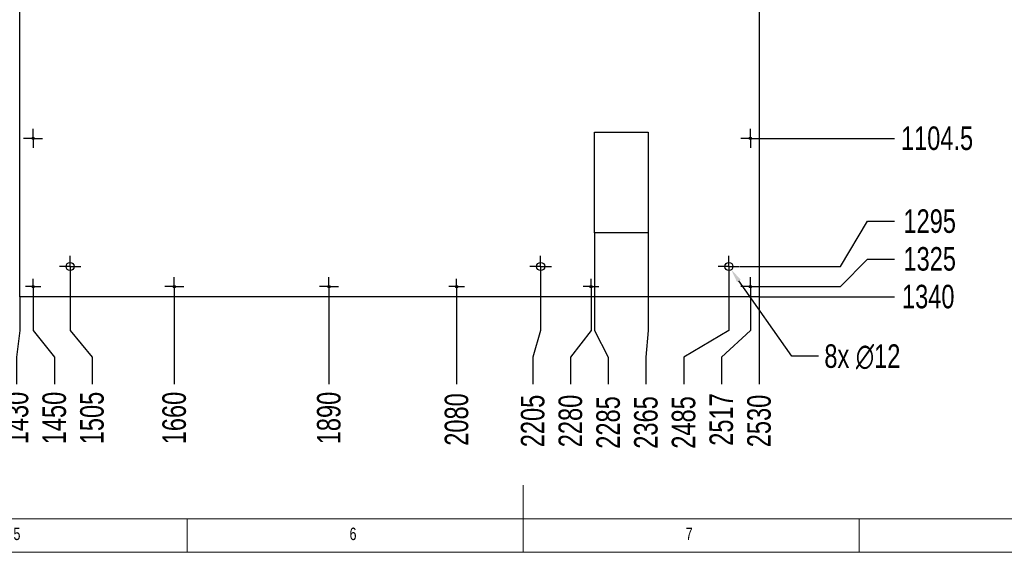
# Model space of a CAD drawing. Header units: millimetres. Extents: x 3 to 589, y 5 to 415.
# Tile 4 of 9: x 222 to 369, y 5 to 84. Entities that reach past the tile are written whole.
import ezdxf

# ---------------------------------------------------------------- set-up
doc = ezdxf.new("R2010")
doc.units = ezdxf.units.MM
doc.header["$PDSIZE"] = -1
doc.linetypes.add('CENTERX2', pattern=[20.32, 12.7, -2.54, 2.54, -2.54])
for name, color, linetype in [('COTES', 1, 'Continuous'), ('GRAVURES', 9, 'Continuous'), ('NOTES', 6, 'Continuous'), ('TRAIT-MIXTES', 3, 'CENTERX2')]:
    doc.layers.add(name, color=color, linetype=linetype)
doc.layers.add('TRAIT-FORT', color=4, linetype='Continuous', lineweight=25)
doc.styles.add('SLDTEXTSTYLE0', font='TXT', dxfattribs={"width": 0.75})
doc.dimstyles.new('SLDDIMSTYLE1', dxfattribs={"dimtxt": 3.5, "dimasz": 2, "dimexe": 0, "dimexo": 0.0625, "dimgap": 0.875, "dimtad": 0, "dimtih": 1, "dimtoh": 1, "dimlfac": 10, "dimrnd": 1e-09, "dimzin": 12, "dimdsep": 46, "dimtxsty": 'SLDTEXTSTYLE0', "dimsah": 1, "dimcen": 0.09, "dimadec": 0, "dimazin": 3, "dimtfac": 1, "dimtofl": 0, "dimtmove": 0, "dimatfit": 3, "dimfxl": 1, "dimfrac": 2, "dimtolj": 1, "dimtzin": 12, "dimarcsym": 0})
doc.dimstyles.new('SLDDIMSTYLE2', dxfattribs={"dimtxt": 3.5, "dimasz": 2, "dimexe": 0, "dimexo": 0.0625, "dimgap": 0.875, "dimtad": 0, "dimtih": 1, "dimtoh": 1, "dimlfac": 10, "dimrnd": 1e-09, "dimzin": 12, "dimdsep": 46, "dimtxsty": 'SLDTEXTSTYLE0', "dimsah": 1, "dimcen": 0, "dimadec": 0, "dimazin": 3, "dimtfac": 1, "dimtofl": 0, "dimtmove": 0, "dimatfit": 3, "dimfxl": 1, "dimfrac": 2, "dimtolj": 1, "dimtzin": 12, "dimarcsym": 0})

# ---------------------------------------------------------------- blocks, each defined once
blk = doc.blocks.new('_D_38')
at = {"layer": 'COTES', "color": 0, "lineweight": -2, "transparency": 16777216}
for p, q in [((222.09, 42.95), (222.09, 38)), ((222.09, 38), (221.64, 34)), ((221.64, 34), (221.64, 30))]:
    blk.add_line(p, q, dxfattribs=at)
at = {"layer": 'Defpoints', "color": 0, "transparency": 16777216}
for p in [(79.09, 43.01), (222.09, 43.01), (221.64, 30)]:
    blk.add_point(p, dxfattribs=at)
at = {"layer": 'COTES', "color": 0, "transparency": 16777216, "insert": (221.64, 24.97), "char_height": 3.5, "attachment_point": 5, "rotation": 90, "style": 'SLDTEXTSTYLE0'}
blk.add_mtext('\\A1;1430', dxfattribs=at)
blk = doc.blocks.new('_D_39')
at = {"layer": 'COTES', "color": 0, "lineweight": -2, "transparency": 16777216}
for p, q in [((224.09, 43.29), (224.09, 38)), ((224.09, 38), (227.25, 34)), ((227.25, 34), (227.25, 30))]:
    blk.add_line(p, q, dxfattribs=at)
at = {"layer": 'Defpoints', "color": 0, "transparency": 16777216}
for p in [(79.09, 43.01), (224.09, 43.35), (227.25, 30)]:
    blk.add_point(p, dxfattribs=at)
at = {"layer": 'COTES', "color": 0, "transparency": 16777216, "insert": (227.25, 24.97), "char_height": 3.5, "attachment_point": 5, "rotation": 90, "style": 'SLDTEXTSTYLE0'}
blk.add_mtext('\\A1;1450', dxfattribs=at)
blk = doc.blocks.new('_D_40')
at = {"layer": 'COTES', "color": 0, "lineweight": -2, "transparency": 16777216}
for p, q in [((229.59, 45.85), (229.59, 38)), ((229.59, 38), (232.86, 34)), ((232.86, 34), (232.86, 30))]:
    blk.add_line(p, q, dxfattribs=at)
at = {"layer": 'Defpoints', "color": 0, "transparency": 16777216}
for p in [(229.59, 45.91), (79.09, 43.01), (232.86, 30)]:
    blk.add_point(p, dxfattribs=at)
at = {"layer": 'COTES', "color": 0, "transparency": 16777216, "insert": (232.86, 24.97), "char_height": 3.5, "attachment_point": 5, "rotation": 90, "style": 'SLDTEXTSTYLE0'}
blk.add_mtext('\\A1;1505', dxfattribs=at)
blk = doc.blocks.new('_D_41')
at = {"layer": 'COTES', "color": 0, "lineweight": -2, "transparency": 16777216}
blk.add_line((245.09, 43.04), (245.09, 30), dxfattribs=at)
at = {"layer": 'Defpoints', "color": 0, "transparency": 16777216}
for p in [(79.09, 43.01), (245.09, 43.1), (245.09, 30)]:
    blk.add_point(p, dxfattribs=at)
at = {"layer": 'COTES', "color": 0, "transparency": 16777216, "insert": (245.09, 24.97), "char_height": 3.5, "attachment_point": 5, "rotation": 90, "style": 'SLDTEXTSTYLE0'}
blk.add_mtext('\\A1;1660', dxfattribs=at)
blk = doc.blocks.new('_D_42')
at = {"layer": 'COTES', "color": 0, "lineweight": -2, "transparency": 16777216}
blk.add_line((268.09, 43.04), (268.09, 30), dxfattribs=at)
at = {"layer": 'Defpoints', "color": 0, "transparency": 16777216}
for p in [(79.09, 43.01), (268.09, 43.1), (268.09, 30)]:
    blk.add_point(p, dxfattribs=at)
at = {"layer": 'COTES', "color": 0, "transparency": 16777216, "insert": (268.09, 24.97), "char_height": 3.5, "attachment_point": 5, "rotation": 90, "style": 'SLDTEXTSTYLE0'}
blk.add_mtext('\\A1;1890', dxfattribs=at)
blk = doc.blocks.new('_D_43')
at = {"layer": 'COTES', "color": 0, "lineweight": -2, "transparency": 16777216}
blk.add_line((287.09, 43.29), (287.09, 30), dxfattribs=at)
at = {"layer": 'Defpoints', "color": 0, "transparency": 16777216}
for p in [(79.09, 43.01), (287.09, 43.35), (287.09, 30)]:
    blk.add_point(p, dxfattribs=at)
at = {"layer": 'COTES', "color": 0, "transparency": 16777216, "insert": (287.09, 24.75), "char_height": 3.5, "attachment_point": 5, "rotation": 90, "style": 'SLDTEXTSTYLE0'}
blk.add_mtext('\\A1;2080', dxfattribs=at)
blk = doc.blocks.new('_D_44')
at = {"layer": 'COTES', "color": 0, "lineweight": -2, "transparency": 16777216}
for p, q in [((299.59, 45.85), (299.59, 38)), ((299.59, 38), (298.42, 34)), ((298.42, 34), (298.42, 30))]:
    blk.add_line(p, q, dxfattribs=at)
at = {"layer": 'Defpoints', "color": 0, "transparency": 16777216}
for p in [(299.59, 45.91), (79.09, 43.01), (298.42, 30)]:
    blk.add_point(p, dxfattribs=at)
at = {"layer": 'COTES', "color": 0, "transparency": 16777216, "insert": (298.42, 24.53), "char_height": 3.5, "attachment_point": 5, "rotation": 90, "style": 'SLDTEXTSTYLE0'}
blk.add_mtext('\\A1;2205', dxfattribs=at)
blk = doc.blocks.new('_D_45')
at = {"layer": 'COTES', "color": 0, "lineweight": -2, "transparency": 16777216}
for p, q in [((307.09, 43.29), (307.09, 38)), ((307.09, 38), (304.03, 34)), ((304.03, 34), (304.03, 30))]:
    blk.add_line(p, q, dxfattribs=at)
at = {"layer": 'Defpoints', "color": 0, "transparency": 16777216}
for p in [(79.09, 43.01), (307.09, 43.35), (304.03, 30)]:
    blk.add_point(p, dxfattribs=at)
at = {"layer": 'COTES', "color": 0, "transparency": 16777216, "insert": (304.03, 24.53), "char_height": 3.5, "attachment_point": 5, "rotation": 90, "style": 'SLDTEXTSTYLE0'}
blk.add_mtext('\\A1;2280', dxfattribs=at)
blk = doc.blocks.new('_D_46')
at = {"layer": 'COTES', "color": 0, "lineweight": -2, "transparency": 16777216}
for p, q in [((307.59, 52.45), (307.59, 38)), ((307.59, 38), (309.65, 34)), ((309.65, 34), (309.65, 30))]:
    blk.add_line(p, q, dxfattribs=at)
at = {"layer": 'Defpoints', "color": 0, "transparency": 16777216}
for p in [(307.59, 52.51), (79.09, 43.01), (309.65, 30)]:
    blk.add_point(p, dxfattribs=at)
at = {"layer": 'COTES', "color": 0, "transparency": 16777216, "insert": (309.65, 24.31), "char_height": 3.5, "attachment_point": 5, "rotation": 90, "style": 'SLDTEXTSTYLE0'}
blk.add_mtext('\\A1;2285', dxfattribs=at)
blk = doc.blocks.new('_D_47')
at = {"layer": 'COTES', "color": 0, "lineweight": -2, "transparency": 16777216}
for p, q in [((315.59, 52.45), (315.59, 38)), ((315.59, 38), (315.26, 34)), ((315.26, 34), (315.26, 30))]:
    blk.add_line(p, q, dxfattribs=at)
at = {"layer": 'Defpoints', "color": 0, "transparency": 16777216}
for p in [(315.59, 52.51), (79.09, 43.01), (315.26, 30)]:
    blk.add_point(p, dxfattribs=at)
at = {"layer": 'COTES', "color": 0, "transparency": 16777216, "insert": (315.26, 24.31), "char_height": 3.5, "attachment_point": 5, "rotation": 90, "style": 'SLDTEXTSTYLE0'}
blk.add_mtext('\\A1;2365', dxfattribs=at)
blk = doc.blocks.new('_D_48')
at = {"layer": 'COTES', "color": 0, "lineweight": -2, "transparency": 16777216}
for p, q in [((327.59, 45.85), (327.59, 38)), ((327.59, 38), (320.87, 34)), ((320.87, 34), (320.87, 30))]:
    blk.add_line(p, q, dxfattribs=at)
at = {"layer": 'Defpoints', "color": 0, "transparency": 16777216}
for p in [(327.59, 45.91), (79.09, 43.01), (320.87, 30)]:
    blk.add_point(p, dxfattribs=at)
at = {"layer": 'COTES', "color": 0, "transparency": 16777216, "insert": (320.87, 24.31), "char_height": 3.5, "attachment_point": 5, "rotation": 90, "style": 'SLDTEXTSTYLE0'}
blk.add_mtext('\\A1;2485', dxfattribs=at)
blk = doc.blocks.new('_D_50')
at = {"layer": 'COTES', "color": 0, "lineweight": -2, "transparency": 16777216}
blk.add_line((332.09, 42.95), (332.09, 30), dxfattribs=at)
at = {"layer": 'Defpoints', "color": 0, "transparency": 16777216}
for p in [(79.09, 43.01), (332.09, 43.01), (332.09, 30)]:
    blk.add_point(p, dxfattribs=at)
at = {"layer": 'COTES', "color": 0, "transparency": 16777216, "insert": (332.09, 24.53), "char_height": 3.5, "attachment_point": 5, "rotation": 90, "style": 'SLDTEXTSTYLE0'}
blk.add_mtext('\\A1;2530', dxfattribs=at)
blk = doc.blocks.new('_D_60')
at = {"layer": 'COTES', "color": 0, "lineweight": -2, "transparency": 16777216}
blk.add_line((332.27, 66.56), (352.22, 66.56), dxfattribs=at)
at = {"layer": 'Defpoints', "color": 0, "transparency": 16777216}
for p in [(332.09, 177.01), (332.2, 66.56), (352.22, 66.56)]:
    blk.add_point(p, dxfattribs=at)
at = {"layer": 'COTES', "color": 0, "transparency": 16777216, "insert": (358.56, 66.56), "char_height": 3.5, "attachment_point": 5, "style": 'SLDTEXTSTYLE0'}
blk.add_mtext('\\A1;1104.5', dxfattribs=at)
blk = doc.blocks.new('_D_63')
at = {"layer": 'COTES', "color": 0, "lineweight": -2, "transparency": 16777216}
blk.add_line((332.16, 43.01), (352.22, 43.01), dxfattribs=at)
at = {"layer": 'Defpoints', "color": 0, "transparency": 16777216}
for p in [(332.09, 177.01), (332.09, 43.01), (352.22, 43.01)]:
    blk.add_point(p, dxfattribs=at)
at = {"layer": 'COTES', "color": 0, "transparency": 16777216, "insert": (357.25, 43.01), "char_height": 3.5, "attachment_point": 5, "style": 'SLDTEXTSTYLE0'}
blk.add_mtext('\\A1;1340', dxfattribs=at)
blk = doc.blocks.new('_D_65')
at = {"layer": 'COTES', "color": 0, "lineweight": -2, "transparency": 16777216}
for p, q in [((336.95, 34.18), (329.09, 45.38)), ((340.92, 34.18), (336.95, 34.18))]:
    blk.add_line(p, q, dxfattribs=at)
at = {"layer": 'COTES', "color": 0, "transparency": 16777216}
blk.add_solid([(329.36, 45.57), (328.81, 45.19), (327.94, 47.02)], dxfattribs=at)
at = {"layer": 'Defpoints', "color": 0, "transparency": 16777216}
for p in [(327.25, 48), (327.94, 47.02)]:
    blk.add_point(p, dxfattribs=at)
at = {"layer": 'COTES', "color": 0, "transparency": 16777216, "insert": (341.8, 35.93), "char_height": 3.5, "attachment_point": 1, "style": 'SLDTEXTSTYLE0'}
blk.add_mtext('\\A1;8x ∅12', dxfattribs=at)
blk = doc.blocks.new('SW_CENTERMARKSYMBOL_0')
at = {"layer": 'TRAIT-MIXTES', "color": 0}
for p, q in [((-1.25, 0), (-1.41, 0)), ((0, 0), (-1.25, 0)), ((0, 1.25), (0, 1.41)), ((0, 0), (0, 1.25)), ((0, 0), (0, -1.25)), ((0, 0), (1.25, 0)), ((1.25, 0), (1.41, 0)), ((0, -1.25), (0, -1.41))]:
    blk.add_line(p, q, dxfattribs=at)
blk = doc.blocks.new('SW_CENTERMARKSYMBOL_3')
at = {"layer": 'TRAIT-MIXTES', "color": 0}
for p, q in [((-1.25, 0), (-1.41, 0)), ((0, 0), (-1.25, 0)), ((0, 1.25), (0, 1.41)), ((0, 0), (0, 1.25)), ((0, 0), (0, -1.25)), ((0, 0), (1.25, 0)), ((1.25, 0), (1.41, 0)), ((0, -1.25), (0, -1.41))]:
    blk.add_line(p, q, dxfattribs=at)
blk = doc.blocks.new('SW_CENTERMARKSYMBOL_4')
at = {"layer": 'TRAIT-MIXTES', "color": 0}
for p, q in [((-1.25, 0), (-1.41, 0)), ((0, 0), (-1.25, 0)), ((0, 1.25), (0, 1.41)), ((0, 0), (0, 1.25)), ((0, 0), (0, -1.25)), ((0, 0), (1.25, 0)), ((1.25, 0), (1.41, 0)), ((0, -1.25), (0, -1.41))]:
    blk.add_line(p, q, dxfattribs=at)
blk = doc.blocks.new('SW_CENTERMARKSYMBOL_7')
at = {"layer": 'TRAIT-MIXTES', "color": 0}
for p, q in [((-1.25, 0), (-1.41, 0)), ((0, 0), (-1.25, 0)), ((0, 1.25), (0, 1.41)), ((0, 0), (0, 1.25)), ((0, 0), (0, -1.25)), ((0, 0), (1.25, 0)), ((1.25, 0), (1.41, 0)), ((0, -1.25), (0, -1.41))]:
    blk.add_line(p, q, dxfattribs=at)
blk = doc.blocks.new('SW_CENTERMARKSYMBOL_8')
at = {"layer": 'TRAIT-MIXTES', "color": 0}
for p, q in [((-1.25, 0), (-1.41, 0)), ((0, 0), (-1.25, 0)), ((0, 1.25), (0, 1.41)), ((0, 0), (0, 1.25)), ((0, 0), (0, -1.25)), ((0, 0), (1.25, 0)), ((1.25, 0), (1.41, 0)), ((0, -1.25), (0, -1.41))]:
    blk.add_line(p, q, dxfattribs=at)
blk = doc.blocks.new('SW_CENTERMARKSYMBOL_69')
at = {"layer": 'TRAIT-MIXTES', "color": 0}
for p, q in [((0, 1), (0, 1.6)), ((-1, 0), (-1.6, 0)), ((0, 0), (-1, 0)), ((0, 0), (0, 1)), ((0, 0), (0, -1)), ((0, 0), (1, 0)), ((1, 0), (1.6, 0)), ((0, -1), (0, -1.6))]:
    blk.add_line(p, q, dxfattribs=at)
blk = doc.blocks.new('SW_CENTERMARKSYMBOL_70')
at = {"layer": 'TRAIT-MIXTES', "color": 0}
for p, q in [((-1, 0), (-1.16, 0)), ((0, 0), (-1, 0)), ((0, 1), (0, 1.16)), ((0, 0), (0, 1)), ((0, 0), (0, -1)), ((0, 0), (1, 0)), ((1, 0), (1.16, 0)), ((0, -1), (0, -1.16))]:
    blk.add_line(p, q, dxfattribs=at)
blk = doc.blocks.new('SW_CENTERMARKSYMBOL_71')
at = {"layer": 'TRAIT-MIXTES', "color": 0}
for p, q in [((0, 1), (0, 1.6)), ((-1, 0), (-1.6, 0)), ((0, 0), (-1, 0)), ((0, 0), (0, 1)), ((0, 0), (0, -1)), ((0, 0), (1, 0)), ((1, 0), (1.6, 0)), ((0, -1), (0, -1.6))]:
    blk.add_line(p, q, dxfattribs=at)
blk = doc.blocks.new('SW_CENTERMARKSYMBOL_72')
at = {"layer": 'TRAIT-MIXTES', "color": 0}
for p, q in [((-1, 0), (-1.16, 0)), ((0, 0), (-1, 0)), ((0, 1), (0, 1.16)), ((0, 0), (0, 1)), ((0, 0), (0, -1)), ((0, 0), (1, 0)), ((1, 0), (1.16, 0)), ((0, -1), (0, -1.16))]:
    blk.add_line(p, q, dxfattribs=at)
blk = doc.blocks.new('SW_CENTERMARKSYMBOL_73')
at = {"layer": 'TRAIT-MIXTES', "color": 0}
for p, q in [((0, 1), (0, 1.6)), ((-1, 0), (-1.6, 0)), ((0, 0), (-1, 0)), ((0, 0), (0, 1)), ((0, 0), (0, -1)), ((0, 0), (1, 0)), ((1, 0), (1.6, 0)), ((0, -1), (0, -1.6))]:
    blk.add_line(p, q, dxfattribs=at)
blk = doc.blocks.new('SW_CENTERMARKSYMBOL_74')
at = {"layer": 'TRAIT-MIXTES', "color": 0}
for p, q in [((-1, 0), (-1.16, 0)), ((0, 0), (-1, 0)), ((0, 1), (0, 1.16)), ((0, 0), (0, 1)), ((0, 0), (0, -1)), ((0, 0), (1, 0)), ((1, 0), (1.16, 0)), ((0, -1), (0, -1.16))]:
    blk.add_line(p, q, dxfattribs=at)

msp = doc.modelspace()

# ---------------------------------------------------------------- linework, layer by layer
at = {"lineweight": 18}
for p, q in [((297, 5), (297, 15)), ((447.57081, 10), (10, 10)), ((10, 10), (584, 10)), ((247, 5), (247, 10)), ((347, 5), (347, 10)), ((5, 5), (589, 5))]:
    msp.add_line(p, q, dxfattribs=at)
at = {"layer": 'GRAVURES', "lineweight": 25}
for p, q in [((307.59265, 52.50758), (307.59265, 67.50755)), ((307.59265, 67.50755), (315.59265, 67.50755)), ((315.59265, 67.50755), (315.59265, 52.50758)), ((315.59265, 52.50758), (307.59265, 52.50758))]:
    msp.add_line(p, q, dxfattribs=at)
at = {"layer": 'TRAIT-FORT', "lineweight": 25}
for p, q in [((222.09289, 43.00746), (222.09289, 177.00748)), ((332.09274, 177.00748), (332.09274, 43.00746)), ((332.09274, 43.00746), (222.09289, 43.00746))]:
    msp.add_line(p, q, dxfattribs=at)
for centre, radius in [((224.09273, 66.55755), 0.16), ((330.79273, 66.55755), 0.16), ((229.59273, 47.50755), 0.6), ((299.59273, 47.50755), 0.6), ((327.59273, 47.50755), 0.6), ((224.09273, 44.50755), 0.16), ((245.09273, 44.50755), 0.16), ((268.09273, 44.50755), 0.16), ((287.09273, 44.50755), 0.16), ((307.09273, 44.50755), 0.16), ((330.79273, 44.50755), 0.16)]:
    msp.add_circle(centre, radius, dxfattribs=at)

# ---------------------------------------------------------------- block references
at = {"layer": 'TRAIT-MIXTES'}
for name, p in [('SW_CENTERMARKSYMBOL_0', (224.09273, 66.55755)), ('SW_CENTERMARKSYMBOL_7', (330.79273, 66.55755)), ('SW_CENTERMARKSYMBOL_73', (229.59273, 47.50755)), ('SW_CENTERMARKSYMBOL_71', (299.59273, 47.50755)), ('SW_CENTERMARKSYMBOL_69', (327.59273, 47.50755)), ('SW_CENTERMARKSYMBOL_74', (224.09273, 44.50755)), ('SW_CENTERMARKSYMBOL_4', (245.09273, 44.50755)), ('SW_CENTERMARKSYMBOL_3', (268.09273, 44.50755)), ('SW_CENTERMARKSYMBOL_72', (287.09273, 44.50755)), ('SW_CENTERMARKSYMBOL_70', (307.09273, 44.50755)), ('SW_CENTERMARKSYMBOL_8', (330.79273, 44.50755))]:
    msp.add_blockref(name, p, dxfattribs=at)

# ---------------------------------------------------------------- texts
at = {"layer": 'NOTES', "char_height": 1.85208, "attachment_point": 1, "style": 'SLDTEXTSTYLE0'}
for s, insert in [('5', (221.16667, 8.66802)), ('6', (271.16667, 8.66802)), ('7', (321.16667, 8.66802))]:
    msp.add_mtext(s, dxfattribs=dict(at, insert=insert))

# ---------------------------------------------------------------- dimensions: what is measured, and where the dimension line sits
at = {"layer": 'COTES'}
for feature_location, offset, dtype, origin in [((329.19273, 47.50755), (23.02673, 6.72362), 0, (332.09273, 177.00755)), ((332.20273, 44.50755), (20.01673, 4.11181), 0, (332.09273, 177.00755)), ((330.79273, 43.09755), (-4.31181, -13.09988), 1, (79.09273, 43.00755))]:
    msp.add_ordinate_dim(feature_location=feature_location, offset=offset, dtype=dtype, origin=origin, dimstyle='SLDDIMSTYLE1', dxfattribs=at).render()
for feature_location, offset, dtype, origin, picture, middle in [((332.20273, 66.55755), (20.01673, 0), 0, (332.09273, 177.00755), '_D_60', (358.56321, 66.55755)), ((332.09273, 43.00755), (20.12673, 0), 0, (332.09273, 177.00755), '_D_63', (357.25071, 43.00755)), ((307.59273, 52.50755), (2.05275, -22.50988), 1, (79.09273, 43.00755), '_D_46', (309.64548, 24.31018)), ((315.59273, 52.50755), (-0.33544, -22.50988), 1, (79.09273, 43.00755), '_D_47', (315.25729, 24.31018)), ((229.59273, 45.90755), (3.26639, -15.90988), 1, (79.09273, 43.00755), '_D_40', (232.85911, 24.96643)), ((299.59273, 45.90755), (-1.17087, -15.90988), 1, (79.09273, 43.00755), '_D_44', (298.42185, 24.52893)), ((327.59273, 45.90755), (-6.72362, -15.90988), 1, (79.09273, 43.00755), '_D_48', (320.8691, 24.31018)), ((224.09273, 43.34755), (3.15457, -13.34988), 1, (79.09273, 43.00755), '_D_39', (227.2473, 24.96643)), ((287.09273, 43.34755), (0, -13.34988), 1, (79.09273, 43.00755), '_D_43', (287.09273, 24.74768)), ((307.09273, 43.34755), (-3.05906, -13.34988), 1, (79.09273, 43.00755), '_D_45', (304.03366, 24.52893)), ((245.09273, 43.09755), (0, -13.09988), 1, (79.09273, 43.00755), '_D_41', (245.09273, 24.96643)), ((268.09273, 43.09755), (0, -13.09988), 1, (79.09273, 43.00755), '_D_42', (268.09273, 24.96643)), ((222.09273, 43.00755), (-0.45724, -13.00988), 1, (79.09273, 43.00755), '_D_38', (221.63549, 24.96643)), ((332.09273, 43.00755), (0, -13.00988), 1, (79.09273, 43.00755), '_D_50', (332.09273, 24.52893))]:
    dim = msp.add_ordinate_dim(feature_location=feature_location, offset=offset, dtype=dtype, origin=origin, dimstyle='SLDDIMSTYLE1', dxfattribs=at)
    dim.commit()
    dim.dimension.update_dxf_attribs({"geometry": picture, "text_midpoint": middle})
dim = msp.add_diameter_dim_2p(p1=(327.24786, 47.99854), p2=(327.93759, 47.01656), text='8x <>', dimstyle='SLDDIMSTYLE2', dxfattribs=at)
dim.commit()
dim.dimension.update_dxf_attribs({"geometry": '_D_65', "text_midpoint": (348.79537, 34.18205), "dimtype": 163})

doc.saveas('drawing.dxf')
